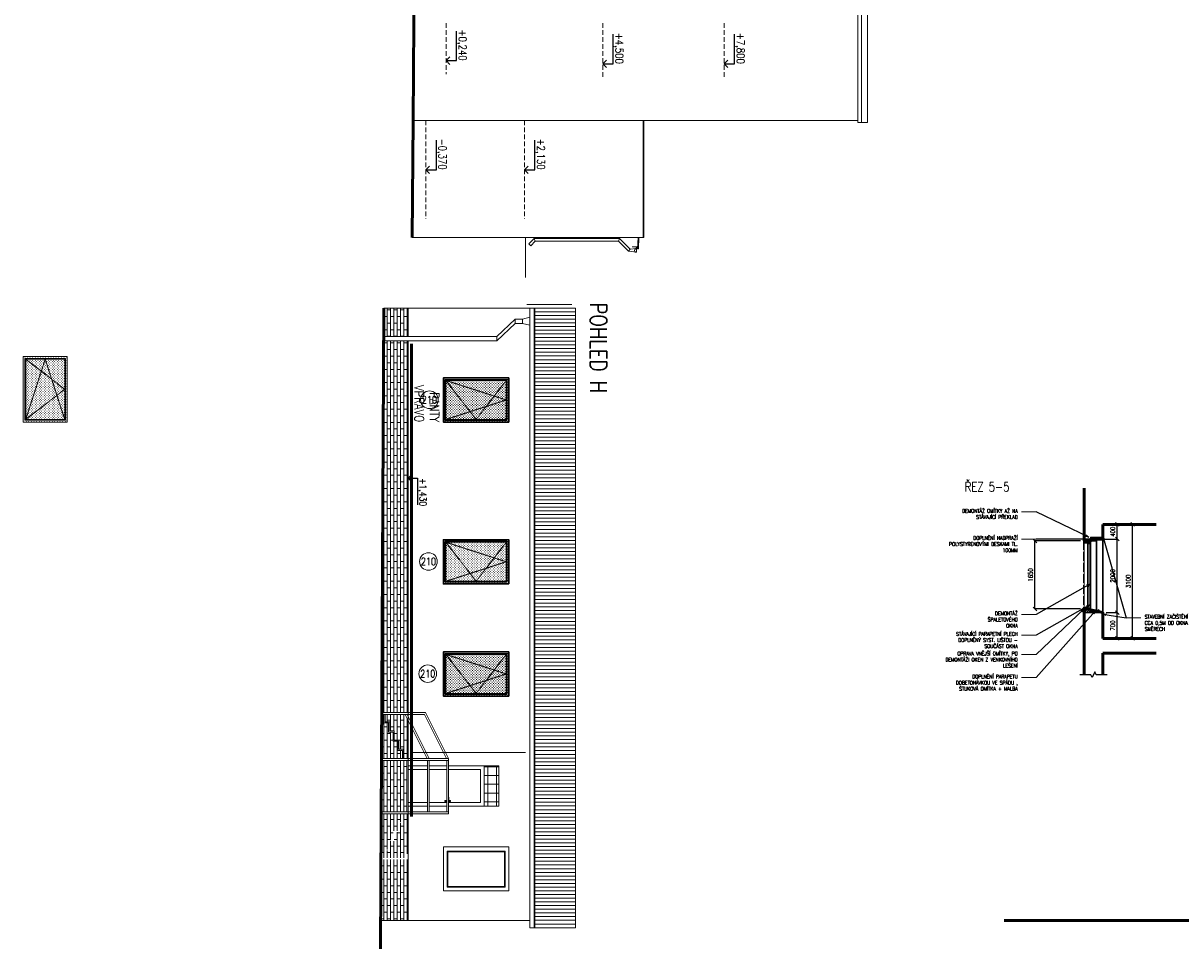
# Model space of a CAD drawing. Header units: millimetres. Extents: x -238874 to 551972, y -298952 to 658415.
# Tile 54 of 256: x -18308 to 13175, y 14575 to 39746. Entities that reach past the tile are written whole.
import ezdxf
from ezdxf.enums import TextEntityAlignment as Align

# ---------------------------------------------------------------- set-up
doc = ezdxf.new("R2010")
doc.units = ezdxf.units.MM
doc.header["$LTSCALE"] = 20
for name, pattern in [('ACAD_ISO02W100', [15, 12, -3]), ('DASHED', [0.75, 0.5, -0.25]), ('HIDDEN', [9.525, 6.35, -3.175])]:
    doc.linetypes.add(name, pattern=pattern)
doc.layers.add('00_HEDVIKA_DEMOLICE', color=2, linetype='Continuous', lineweight=30, transparency=0.3)
for name, color, linetype, lineweight in [('00_HEDVIKA_OBRYS', 1, 'Continuous', 50), ('CKBUBLINY', 1, 'Continuous', 18), ('CKBUBLINY_POPIS', 3, 'Continuous', 25), ('CKIZOLACE', 4, 'Continuous', 18), ('CKKOTY', 3, 'Continuous', 18), ('CKOKNA', 30, 'Continuous', 18), ('CKSTENY_REZ', 6, 'Continuous', 50), ('CKSTENY_SRAF', 8, 'Continuous', 18), ('CKSYMBOLY', 21, 'Continuous', 25), ('CKTEXTY_MALE', 140, 'Continuous', 18), ('NOSNÉ', 8, 'Continuous', 50), ('PRUCHODY', 7, 'Continuous', 18)]:
    doc.layers.add(name, color=color, linetype=linetype, lineweight=lineweight)
doc.layers.add('CKNETISK', color=116, linetype='Continuous', lineweight=18, plot=False)
doc.layers.add('CZ', color=255, linetype='Continuous')
doc.styles.get("Standard").update_dxf_attribs({"font": 'simplex.shx', "width": 0.8})
doc.linetypes.add('IZOLACE_POLYSTYREN_PENOVY', pattern='A,0.001,[228,CADKON.SHX,S=0.1,R=0,X=0,Y=0],-2', length=2.001)
doc.dimstyles.new('CADKON', dxfattribs={"dimscale": 100, "dimtxt": 2, "dimasz": 1.5, "dimexe": 0, "dimexo": 2, "dimgap": 0.6, "dimtad": 1, "dimrnd": 1, "dimtxsty": 'Standard', "dimblk1": 'OBLIQUE', "dimblk2": 'OBLIQUE', "dimsah": 1, "dimcen": 2.5, "dimadec": 1, "dimazin": 2, "dimtfac": 1, "dimtix": 1, "dimtmove": 2, "dimatfit": 3, "dimldrblk": 'OPEN30', "dimfxl": 5, "dimtfill": 1, "dimtolj": 1, "dimarcsym": 0})

# ---------------------------------------------------------------- blocks, each defined once
blk = doc.blocks.new('_OBLIQUE')
at = {"color": 0, "linetype": 'ByBlock'}
blk.add_line((-0.5, -0.5), (0.5, 0.5), dxfattribs=at)
blk = doc.blocks.new('*D3496')
at = {"layer": 'CKKOTY', "color": 0, "lineweight": -2, "transparency": 16777216}
for p, q in [((11149, 23718), (11444, 23718)), ((11444, 23017), (11444, 23718)), ((11149, 23017), (11444, 23017))]:
    blk.add_line(p, q, dxfattribs=at)
at = {"layer": 'DEFPOINTS', "color": 0, "transparency": 16777216}
for p in [(11049, 23718), (11444, 23718), (11049, 23017)]:
    blk.add_point(p, dxfattribs=at)
at = {"layer": 'CKKOTY', "color": 0, "lineweight": -2, "transparency": 16777216, "xscale": 100, "yscale": 100, "zscale": 100}
for p, rotation in [((11444, 23718), 90), ((11444, 23017), 270)]:
    blk.add_blockref('_OBLIQUE', p, dxfattribs=dict(at, rotation=rotation))
at = {"layer": 'CKKOTY', "color": 0, "transparency": 16777216, "insert": (11324, 23367), "char_height": 120, "attachment_point": 5, "rotation": 90, "bg_fill": 3, "box_fill_scale": 1.1, "bg_fill_color": 256, "bg_fill_true_color": 13158600, "bg_fill_transparency": 0}
blk.add_mtext('\\A1;700', dxfattribs=at)
blk = doc.blocks.new('_Open30')
at = {"color": 0, "lineweight": -2}
for p, q in [((-1, 0.27), (0, 0)), ((0, 0), (-1, -0.27)), ((0, 0), (-1, 0))]:
    blk.add_line(p, q, dxfattribs=at)
blk = doc.blocks.new('*D3497')
at = {"layer": 'CKKOTY', "color": 0, "lineweight": -2, "transparency": 16777216}
for p, q in [((11149, 26117), (11444, 26117)), ((11444, 25717), (11444, 26117)), ((11205, 25717), (11444, 25717))]:
    blk.add_line(p, q, dxfattribs=at)
at = {"layer": 'DEFPOINTS', "color": 0, "transparency": 16777216}
blk.add_point((11049, 26117), dxfattribs=at)
at = {"layer": 'CKKOTY', "color": 0, "lineweight": -2, "transparency": 16777216, "xscale": 100, "yscale": 100, "zscale": 100}
for p, rotation in [((11444, 26117), 90), ((11444, 25717), 270)]:
    blk.add_blockref('_OBLIQUE', p, dxfattribs=dict(at, rotation=rotation))
at = {"layer": 'CKKOTY', "color": 0, "transparency": 16777216, "insert": (11324, 25917), "char_height": 120, "attachment_point": 5, "rotation": 90, "bg_fill": 3, "box_fill_scale": 1.1, "bg_fill_color": 256, "bg_fill_true_color": 13158600, "bg_fill_transparency": 0}
blk.add_mtext('\\A1;400', dxfattribs=at)
at = {"layer": 'DEFPOINTS', "color": 0, "transparency": 16777216}
for p in [(11444, 26117), (11105, 25717)]:
    blk.add_point(p, dxfattribs=at)
blk = doc.blocks.new('*D3498')
at = {"layer": 'CKKOTY', "color": 0, "lineweight": -2, "transparency": 16777216}
for p, q in [((10816, 25717), (11444, 25717)), ((11444, 23718), (11444, 25717)), ((11253, 23718), (11444, 23718))]:
    blk.add_line(p, q, dxfattribs=at)
at = {"layer": 'DEFPOINTS', "color": 0, "transparency": 16777216}
for p in [(10716, 25717), (11444, 25717), (11153, 23718)]:
    blk.add_point(p, dxfattribs=at)
at = {"layer": 'CKKOTY', "color": 0, "lineweight": -2, "transparency": 16777216, "xscale": 100, "yscale": 100, "zscale": 100}
for p, rotation in [((11444, 25717), 90), ((11444, 23718), 270)]:
    blk.add_blockref('_OBLIQUE', p, dxfattribs=dict(at, rotation=rotation))
at = {"layer": 'CKKOTY', "color": 0, "transparency": 16777216, "insert": (11324, 24717), "char_height": 120, "attachment_point": 5, "rotation": 90, "bg_fill": 3, "box_fill_scale": 1.1, "bg_fill_color": 256, "bg_fill_true_color": 13158600, "bg_fill_transparency": 0}
blk.add_mtext('\\A1;2000', dxfattribs=at)
blk = doc.blocks.new('*D3495')
at = {"layer": 'CKKOTY', "color": 0, "lineweight": -2, "transparency": 16777216}
for p, q in [((10449, 25667), (9207, 25667)), ((9207, 23817), (9207, 25667)), ((10449, 23817), (9207, 23817))]:
    blk.add_line(p, q, dxfattribs=at)
at = {"layer": 'DEFPOINTS', "color": 0, "transparency": 16777216}
for p in [(9207, 25667), (10549, 25667), (10549, 23817)]:
    blk.add_point(p, dxfattribs=at)
at = {"layer": 'CKKOTY', "color": 0, "lineweight": -2, "transparency": 16777216, "xscale": 100, "yscale": 100, "zscale": 100}
for p, rotation in [((9207, 25667), 90), ((9207, 23817), 270)]:
    blk.add_blockref('_OBLIQUE', p, dxfattribs=dict(at, rotation=rotation))
at = {"layer": 'CKKOTY', "color": 0, "transparency": 16777216, "insert": (9087, 24742), "char_height": 120, "attachment_point": 5, "rotation": 90, "bg_fill": 3, "box_fill_scale": 1.1, "bg_fill_color": 256, "bg_fill_true_color": 13158600, "bg_fill_transparency": 0}
blk.add_mtext('\\A1;1650', dxfattribs=at)
blk = doc.blocks.new('*D3500')
at = {"layer": 'CKKOTY', "color": 0, "lineweight": -2, "transparency": 16777216}
for p, q in [((11812, 26117), (11864, 26117)), ((11864, 23017), (11864, 26117)), ((11812, 23017), (11864, 23017))]:
    blk.add_line(p, q, dxfattribs=at)
at = {"layer": 'DEFPOINTS', "color": 0, "transparency": 16777216}
for p in [(11864, 26117), (11912, 26117), (11912, 23017)]:
    blk.add_point(p, dxfattribs=at)
at = {"layer": 'CKKOTY', "color": 0, "lineweight": -2, "transparency": 16777216, "xscale": 100, "yscale": 100, "zscale": 100}
for p, rotation in [((11864, 26117), 90), ((11864, 23017), 270)]:
    blk.add_blockref('_OBLIQUE', p, dxfattribs=dict(at, rotation=rotation))
at = {"layer": 'CKKOTY', "color": 0, "transparency": 16777216, "insert": (11744, 24567), "char_height": 120, "attachment_point": 5, "rotation": 90, "bg_fill": 3, "box_fill_scale": 1.1, "bg_fill_color": 256, "bg_fill_true_color": 13158600, "bg_fill_transparency": 0}
blk.add_mtext('\\A1;3100', dxfattribs=at)
blk = doc.blocks.new('*U3371')
at = {"color": 0, "lineweight": -2}
for p, q in [((-1200, 0), (-1200, 1780)), ((-1200, 1780), (0, 1780)), ((-1150, 1730), (-50, 1730)), ((-1150, 930), (-1150, 1730)), ((-1130, 1710), (-70, 1710)), ((-1130, 950), (-1130, 1710)), ((-70, 1710), (-70, 950)), ((-50, 1730), (-50, 930)), ((0, 1780), (0, 0)), ((-1130, 830), (-1130, 950)), ((-70, 950), (-70, 830)), ((-1150, 850), (-1150, 930)), ((-1150, 50), (-1150, 850)), ((-1130, 70), (-1130, 830)), ((-70, 830), (-70, 70)), ((-50, 930), (-50, 850)), ((-50, 850), (-50, 50)), ((0, 0), (-1200, 0)), ((-50, 50), (-1150, 50)), ((-70, 70), (-1130, 70))]:
    blk.add_line(p, q, dxfattribs=at)
at = {"color": 0, "linetype": 'DASHED', "lineweight": -2}
for p, q in [((-600, 1710), (-1130, 70)), ((-70, 1710), (-1130, 890)), ((-70, 70), (-600, 1710)), ((-1130, 890), (-70, 70))]:
    blk.add_line(p, q, dxfattribs=at)
blk = doc.blocks.new('Parapet')
at = {"color": 0, "linetype": 'ByBlock', "lineweight": -2}
blk.add_lwpolyline([(0, 20), (0, 0), (-100, -5), (-121, -26, 1), (-117, -31), (-108, -22)], format="xyb", dxfattribs=at)
at = {"color": 0, "linetype": 'ByBlock', "lineweight": -2, "flags": 13}
for tag, p in [('ROZVINUTÁ_ŠÍŘKA', (123, 35)), ('PLOCHA', (123, 15))]:
    blk.add_attdef(tag, p, '', height=10, dxfattribs=at)
blk = doc.blocks.new('*U3302')
at = {"color": 0, "linetype": 'ByBlock', "lineweight": -2}
for p, q in [((-225, 0), (-80, 0)), ((225, 0), (103, 30)), ((225, 0), (103, -30)), ((-80, 0), (27, 0)), ((27, 0), (225, 0))]:
    blk.add_line(p, q, dxfattribs=at)
at = {"color": 0, "linetype": 'Continuous', "lineweight": -2, "flags": 8}
blk.add_attdef('SPÁD', text='', height=100, dxfattribs=at).set_placement((0, 40), align=Align.CENTER)
blk = doc.blocks.new('CK_BUBBLE_1_0_0')
at = {"color": 0, "linetype": 'ByBlock', "lineweight": -2}
blk.add_circle((0, 0), 1, dxfattribs=at)

msp = doc.modelspace()

# ---------------------------------------------------------------- hatches: boundary and pattern name
at = {"layer": 'CKSTENY_SRAF', "lineweight": 18}
h = msp.add_hatch(dxfattribs=at)
h.set_pattern_fill('OMITKA', color=256, scale=50, angle=360)
h.set_pattern_definition([(45, (-98906.193, -391176.38), (-35.355339, 35.355339), [0, -50])])
h.paths.add_polyline_path([(-18278.231, 30650.047), (-17108.231, 30650.047), (-17108.231, 28900.047), (-18278.231, 28900.047)])
at = {"layer": 'CKSTENY_SRAF'}
h = msp.add_hatch(dxfattribs=at)
h.set_pattern_fill('OMITKA', color=256, scale=50, angle=270)
h.set_pattern_definition([(315, (-426956.717, 110698.01), (35.355339, 35.355339), [0, -50])])
h.paths.add_polyline_path([(-5130.288, 30070.047), (-5130.288, 28900.047), (-6880.288, 28900.047), (-6880.288, 30070.047)])
h = msp.add_hatch(dxfattribs=at)
h.set_pattern_fill('OMITKA', color=256, scale=50, angle=270)
h.set_pattern_definition([(315, (-426956.717, 106298.01), (35.355339, 35.355339), [0, -50])])
h.paths.add_polyline_path([(-5130.288, 25670.047), (-5130.288, 24500.047), (-6880.288, 24500.047), (-6880.288, 25670.047)])
h = msp.add_hatch(dxfattribs=at)
h.set_pattern_fill('BETON-PROSTY', color=256, scale=20)
h.set_pattern_definition([(45, (-43945.07, -355361.4), (-56.568542, 56.568542), []), (45, (-43888.5, -355361.4), (-28.284271, 84.852814), [40, -20, 0, -20])])
h.paths.add_polyline_path([(10882.747, 23757.913), (10866.681, 23758.466), (10716.078, 23767.228), (10716.08, 23817.228), (10716.079, 23817.228), (10716.079, 23789.727), (10866.681, 23758.466), (10796.078, 23767.228), (10716.078, 23767.228), (10716.079, 23817.228), (10716.08, 23817.228), (10716.078, 23767.228), (10716.079, 23789.727), (10716.079, 23817.228), (10549.413, 23817.228), (10549.413, 23717.228), (10882.747, 23717.228)])
h.paths.add_polyline_path([(11049.423, 23717.5), (10882.747, 23754.864), (10882.747, 23717.228), (10949.413, 23717.228), (11049.413, 23717.228)])
h = msp.add_hatch(dxfattribs=at)
h.set_pattern_fill('OMITKA', color=256, scale=50, angle=270)
h.set_pattern_definition([(315, (-426956.717, 103248.01), (35.355339, 35.355339), [0, -50])])
h.paths.add_polyline_path([(-5130.288, 22620.047), (-5130.288, 21450.047), (-6880.288, 21450.047), (-6880.288, 22620.047)])
at = {"layer": 'PRUCHODY'}
h = msp.add_hatch(dxfattribs=at)
h.set_pattern_fill('ZDR', color=256, scale=1200, angle=90, style=0)
h.set_pattern_definition([(90, (97163.88, -11969.26), (-90, 3e-14), []), (180, (97163.88, -11969.26), (-90, -180), [90, -90])])
h.paths.add_polyline_path([(-7840.288, 32000.047), (-8490.288, 32000.047), (-8494.913, 31230.047), (-7840.288, 31230.047)])
h.paths.add_polyline_path([(-7840.288, 31110.047), (-8495.633, 31110.047), (-8556.354, 21000.047), (-7840.288, 21000.047)])
h.paths.add_polyline_path([(-7840.288, 20787.547), (-7921.538, 20950.047), (-8465.288, 20950.047), (-8465.288, 20750.047), (-8340.288, 20750.047), (-8340.288, 20500.047), (-8215.288, 20500.047), (-8215.288, 20250.047), (-8090.288, 20250.047), (-8090.288, 20000.047), (-7965.288, 20000.047), (-7965.288, 19750.047), (-7840.288, 19750.047)])
h.paths.add_polyline_path([(-8120.288, 20220.047), (-8245.288, 20220.047), (-8245.288, 20470.047), (-8370.288, 20470.047), (-8370.288, 20720.047), (-8495.288, 20720.047), (-8495.288, 20950.047), (-8556.654, 20950.047), (-8563.861, 19750.047), (-7995.288, 19750.047), (-7995.288, 19970.047), (-8120.288, 19970.047)])
h.paths.add_polyline_path([(-7870.288, 19700.047), (-8564.162, 19700.047), (-8572.57, 18300.047), (-7870.288, 18300.047)])
h.paths.add_polyline_path([(-8120.288, 18030.047), (-7995.288, 18030.047), (-7995.288, 18250.047), (-8572.871, 18250.047), (-8580.078, 17050.047), (-8495.288, 17050.047), (-8495.288, 17280.047), (-8370.288, 17280.047), (-8370.288, 17530.047), (-8245.288, 17530.047), (-8245.288, 17780.047), (-8120.288, 17780.047)])
h.paths.add_polyline_path([(-7840.288, 18250.047), (-7965.288, 18250.047), (-7965.288, 18000.047), (-8090.288, 18000.047), (-8090.288, 17750.047), (-8215.288, 17750.047), (-8215.288, 17500.047), (-8340.288, 17500.047), (-8340.288, 17250.047), (-8465.288, 17250.047), (-8465.288, 17050.047), (-7921.538, 17050.047), (-7840.288, 17212.547)])
h.paths.add_polyline_path([(-7840.288, 17000.047), (-8580.378, 17000.047), (-8590.288, 15350.047), (-7840.288, 15350.047)])
h = msp.add_hatch(dxfattribs=at)
h.set_pattern_fill('NET', color=256, scale=75, angle=270)
h.set_pattern_definition([(270, (-26152.5, 3e-09), (238.125, -4e-14), []), (0, (-26152.5, 3e-09), (6e-14, 238.125), [])])
h.paths.add_polyline_path([(-5370.288, 19550.047), (-5770.288, 19550.047), (-5770.288, 18450.047), (-5370.288, 18450.047)])

# ---------------------------------------------------------------- linework, layer by layer
at = {"layer": '00_HEDVIKA_DEMOLICE'}
for points in [[(-5100.288, 28900.047), (-5100.288, 30100.047), (-6880.288, 30100.047), (-6880.288, 28900.047)], [(-5150.288, 28950.047), (-5150.288, 30050.047), (-6830.288, 30050.047), (-6830.288, 28950.047)], [(-5100.288, 24500.047), (-5100.288, 25700.047), (-6880.288, 25700.047), (-6880.288, 24500.047)], [(-5150.288, 24550.047), (-5150.288, 25650.047), (-6830.288, 25650.047), (-6830.288, 24550.047)], [(-5100.288, 21450.047), (-5100.288, 22650.047), (-6880.288, 22650.047), (-6880.288, 21450.047)], [(-5150.288, 21500.047), (-5150.288, 22600.047), (-6830.288, 22600.047), (-6830.288, 21500.047)]]:
    msp.add_lwpolyline(points, close=True, dxfattribs=at)
at = {"layer": '00_HEDVIKA_OBRYS'}
msp.add_line((10716.08, 23817.228), (10549.413, 23817.228), dxfattribs=at)
msp.add_lwpolyline([(10549.413, 23817.228), (10549.413, 23660.597)], dxfattribs=at)
at = {"layer": 'CKIZOLACE', "linetype": 'IZOLACE_POLYSTYREN_PENOVY'}
msp.add_lwpolyline([(10719.413, 25741.929), (11049.413, 25741.929)], dxfattribs=at)
at = {"layer": 'CKNETISK', "lineweight": 53}
msp.add_line((40627.962, 15350.047), (8373.605, 15350.047), dxfattribs=at)
at = {"layer": 'CKSTENY_REZ'}
for p, q in [((10549.413, 25767.228), (10549.413, 25667.228)), ((11049.413, 25767.228), (11049.413, 25717.228))]:
    msp.add_line(p, q, dxfattribs=at)
at = {"layer": 'CKSYMBOLY'}
msp.add_lwpolyline([(11174.413, 22028.575), (10874.413, 22028.575), (10836.913, 22103.575), (10761.913, 21953.575), (10724.413, 22028.575), (10424.413, 22028.575)], dxfattribs=at)
at = {"layer": 'CKTEXTY_MALE'}
for p, q in [((9239.351, 26454.989), (8839.351, 26454.989)), ((9239.351, 25718.198), (8839.351, 25718.198)), ((9239.351, 23666.806), (8839.351, 23666.806)), ((11691.428, 23574.654), (12091.428, 23574.654)), ((9239.351, 23107.933), (8839.351, 23107.933)), ((9239.351, 22576.454), (8839.351, 22576.454)), ((9239.351, 21950.208), (8839.351, 21950.208))]:
    msp.add_line(p, q, dxfattribs=at)
at = {"layer": 'CZ', "color": 7}
for p, q in [((-6520.292, 38726.82), (-6520.292, 39531.745)), ((-2260.292, 38637.954), (-2260.292, 39442.879)), ((1039.708, 38637.954), (1039.708, 39442.879)), ((-6805.267, 38726.82), (-6703.094, 38827.327)), ((-6805.267, 38726.82), (-6520.292, 38726.82)), ((-6805.267, 38726.82), (-6703.094, 38626.314)), ((-2545.267, 38637.954), (-2443.094, 38738.461)), ((754.733, 38637.954), (856.906, 38738.461)), ((-2545.267, 38637.954), (-2260.292, 38637.954)), ((-2545.267, 38637.954), (-2443.094, 38537.447)), ((754.733, 38637.954), (1039.708, 38637.954)), ((754.733, 38637.954), (856.906, 38537.447)), ((-7070.292, 35761.083), (-7070.292, 36566.007)), ((-4390.292, 35761.083), (-4390.292, 36566.007)), ((-7355.267, 35761.083), (-7253.094, 35861.59)), ((-7355.267, 35761.083), (-7253.094, 35660.576)), ((-7355.267, 35761.083), (-7070.292, 35761.083)), ((-4675.267, 35761.083), (-4573.094, 35861.59)), ((-4675.267, 35761.083), (-4390.292, 35761.083)), ((-4675.267, 35761.083), (-4573.094, 35660.576))]:
    msp.add_line(p, q, dxfattribs=at)
at = {"layer": 'CZ'}
for p, q in [((-7840.288, 27372.709), (-7748.332, 27463.165)), ((-7840.288, 27372.709), (-7748.332, 27282.252)), ((-7840.288, 27372.709), (-7583.81, 27372.709)), ((-7583.81, 27372.709), (-7583.81, 26648.276))]:
    msp.add_line(p, q, dxfattribs=at)
at = {"layer": 'NOSNÉ'}
for p, q in [((-8496.123, 32000.047), (-8590.314, 14574.835)), ((-7746.507, 31023.349), (-7746.507, 18171.798)), ((10549.413, 27105.88), (10549.413, 25667.228)), ((11049.413, 26117.228), (12502.513, 26117.228)), ((11049.413, 25767.228), (11049.413, 26117.228)), ((10549.413, 22028.575), (10549.413, 23817.228)), ((11049.413, 23017.228), (11049.413, 23717.228)), ((11049.413, 23017.228), (12502.513, 23017.228)), ((11049.413, 22617.228), (12502.513, 22617.228)), ((11049.413, 22617.228), (11049.413, 22028.575))]:
    msp.add_line(p, q, dxfattribs=at)
msp.add_lwpolyline([(-7726.16, 33915.047), (-7703.77, 37097.118), (-7685.132, 39746.047), (-7637.659, 46897.013), (-7473.641, 70006.014), (-7410.267, 79630.047)], dxfattribs=at)
at = {"layer": 'PRUCHODY'}
for p, q in [((4387.35, 37047.118), (4387.35, 60170.047)), ((4488.956, 37047.118), (4488.956, 60170.047)), ((4656.127, 60170.047), (4656.127, 37047.118)), ((-7703.77, 37097.118), (-1745.267, 37097.118)), ((-1745.267, 37097.118), (4387.35, 37097.118)), ((-1445.267, 37097.118), (-1445.267, 33915.047)), ((-1425.267, 37097.118), (-1425.267, 33915.047)), ((4387.35, 37047.118), (4656.127, 37047.118)), ((-1564.354, 33915.047), (-7726.16, 33915.047)), ((-4645.267, 33915.047), (-4645.267, 32826.741)), ((-4554.667, 33741.379), (-4410.369, 33886.257)), ((-4554.667, 33741.379), (-4505.07, 33691.981)), ((-4505.07, 33691.981), (-4381.292, 33816.257)), ((-4410.369, 33886.257), (-4410.369, 33915.047)), ((-4381.292, 33816.257), (-4410.369, 33886.257)), ((-4410.369, 33886.257), (-2091.596, 33886.257)), ((-4381.292, 33816.257), (-2120.673, 33816.257)), ((-2091.596, 33886.257), (-2301.891, 33886.257)), ((-2120.673, 33816.257), (-2091.596, 33886.257)), ((-1848.622, 33543.113), (-2120.673, 33816.257)), ((-2091.596, 33886.257), (-2091.596, 33915.047)), ((-1802.999, 33596.501), (-2091.596, 33886.257)), ((-1585.368, 33915.047), (-1596.643, 33613.783)), ((-1564.354, 33915.047), (-1575.658, 33612.998)), ((-1564.354, 33915.047), (-1425.267, 33915.047)), ((-1848.622, 33543.113), (-1802.999, 33596.501)), ((-1626.637, 33517.237), (-1848.622, 33543.113)), ((-1626.637, 33617.059), (-1802.999, 33596.501)), ((-1743.396, 33665.047), (-1594.932, 33659.491)), ((-1644.008, 33615.034), (-1594.932, 33659.491)), ((-1626.637, 33617.059), (-1626.637, 33517.237)), ((-1596.643, 33613.783), (-1575.658, 33612.998)), ((-3289.992, 32000.047), (-8496.123, 32000.047)), ((-7840.288, 32000.047), (-7840.288, 31230.047)), ((-3389.992, 32100.047), (-4609.992, 32100.047)), ((-4529.992, 15150.047), (-4529.992, 32000.047)), ((-4409.992, 15150.047), (-4409.992, 32000.047)), ((-4389.992, 15150.047), (-4389.992, 32000.047)), ((-3289.992, 31999.75), (-4389.992, 31999.75)), ((-3289.992, 31899.452), (-4389.992, 31899.452)), ((-3289.992, 31799.154), (-4389.992, 31799.154)), ((-3289.992, 15150.047), (-3289.992, 32000.047)), ((-5429.992, 31230.047), (-4929.992, 31700.047)), ((-5429.992, 31110.047), (-4929.992, 31580.047)), ((-4929.992, 31580.047), (-4929.992, 31700.047)), ((-4729.992, 31700.047), (-4929.992, 31700.047)), ((-4729.992, 31580.047), (-4929.992, 31580.047)), ((-4729.992, 31700.047), (-4529.992, 31750.047)), ((-4729.992, 31580.047), (-4729.992, 31700.047)), ((-4729.992, 31580.047), (-4529.992, 31530.047)), ((-3289.992, 31698.857), (-4389.992, 31698.857)), ((-3289.992, 31598.559), (-4389.992, 31598.559)), ((-3289.992, 31498.262), (-4389.992, 31498.262)), ((-5429.992, 31230.047), (-8496.123, 31230.047)), ((-5429.992, 31230.047), (-5429.992, 31110.047)), ((-3289.992, 31397.964), (-4389.992, 31397.964)), ((-3289.992, 31297.666), (-4389.992, 31297.666)), ((-3289.992, 31197.369), (-4389.992, 31197.369)), ((-5429.992, 31110.047), (-8496.123, 31110.047)), ((-7840.288, 31110.047), (-7840.288, 15350.047)), ((-3289.992, 31097.071), (-4389.992, 31097.071)), ((-3289.992, 30996.773), (-4389.992, 30996.773)), ((-3289.992, 30896.476), (-4389.992, 30896.476)), ((-3289.992, 30796.178), (-4389.992, 30796.178)), ((-3289.992, 30695.881), (-4389.992, 30695.881)), ((-3289.992, 30595.583), (-4389.992, 30595.583)), ((-3289.992, 30495.285), (-4389.992, 30495.285)), ((-3289.992, 30394.988), (-4389.992, 30394.988)), ((-3289.992, 30294.69), (-4389.992, 30294.69)), ((-3289.992, 30194.393), (-4389.992, 30194.393)), ((-3289.992, 30094.095), (-4389.992, 30094.095)), ((-3289.992, 29993.797), (-4389.992, 29993.797)), ((-3289.992, 29893.5), (-4389.992, 29893.5)), ((-3289.992, 29793.202), (-4389.992, 29793.202)), ((-3289.992, 29692.904), (-4389.992, 29692.904)), ((-3289.992, 29592.607), (-4389.992, 29592.607)), ((-3289.992, 29492.309), (-4389.992, 29492.309)), ((-3289.992, 29392.012), (-4389.992, 29392.012)), ((-3289.992, 29291.714), (-4389.992, 29291.714)), ((-3289.992, 29191.416), (-4389.992, 29191.416)), ((-3289.992, 29091.119), (-4389.992, 29091.119)), ((-3289.992, 28990.821), (-4389.992, 28990.821)), ((-3289.992, 28890.523), (-4389.992, 28890.523)), ((-3289.992, 28790.226), (-4389.992, 28790.226)), ((-3289.992, 28689.928), (-4389.992, 28689.928)), ((-3289.992, 28589.631), (-4389.992, 28589.631)), ((-3289.992, 28489.333), (-4389.992, 28489.333)), ((-3289.992, 28389.035), (-4389.992, 28389.035)), ((-3289.992, 28288.738), (-4389.992, 28288.738)), ((-3289.992, 28188.44), (-4389.992, 28188.44)), ((-3289.992, 28088.143), (-4389.992, 28088.143)), ((-3289.992, 27987.845), (-4389.992, 27987.845)), ((-3289.992, 27887.547), (-4389.992, 27887.547)), ((-3289.992, 27787.25), (-4389.992, 27787.25)), ((-3289.992, 27686.952), (-4389.992, 27686.952)), ((-3289.992, 27586.654), (-4389.992, 27586.654)), ((-3289.992, 27486.357), (-4389.992, 27486.357)), ((-3289.992, 27386.059), (-4389.992, 27386.059)), ((-3289.992, 27285.762), (-4389.992, 27285.762)), ((-3289.992, 27185.464), (-4389.992, 27185.464)), ((-3289.992, 27085.166), (-4389.992, 27085.166)), ((-3289.992, 26984.869), (-4389.992, 26984.869)), ((-3289.992, 26884.571), (-4389.992, 26884.571)), ((-3289.992, 26784.273), (-4389.992, 26784.273)), ((-3289.992, 26683.976), (-4389.992, 26683.976)), ((-3289.992, 26583.678), (-4389.992, 26583.678)), ((-3289.992, 26483.381), (-4389.992, 26483.381)), ((-3289.992, 26383.083), (-4389.992, 26383.083)), ((-3289.992, 26282.785), (-4389.992, 26282.785)), ((-3289.992, 26182.488), (-4389.992, 26182.488)), ((-3289.992, 26082.19), (-4389.992, 26082.19)), ((-3289.992, 25981.893), (-4389.992, 25981.893)), ((-3289.992, 25881.595), (-4389.992, 25881.595)), ((-3289.992, 25781.297), (-4389.992, 25781.297)), ((-3289.992, 25681), (-4389.992, 25681)), ((-3289.992, 25580.702), (-4389.992, 25580.702)), ((-3289.992, 25480.404), (-4389.992, 25480.404)), ((-3289.992, 25380.107), (-4389.992, 25380.107)), ((-3289.992, 25279.809), (-4389.992, 25279.809)), ((-3289.992, 25179.512), (-4389.992, 25179.512)), ((-3289.992, 25079.214), (-4389.992, 25079.214)), ((-3289.992, 24978.916), (-4389.992, 24978.916)), ((-3289.992, 24878.619), (-4389.992, 24878.619)), ((-3289.992, 24778.321), (-4389.992, 24778.321)), ((-3289.992, 24678.023), (-4389.992, 24678.023)), ((-3289.992, 24577.726), (-4389.992, 24577.726)), ((-3289.992, 24477.428), (-4389.992, 24477.428)), ((-3289.992, 24377.131), (-4389.992, 24377.131)), ((-3289.992, 24276.833), (-4389.992, 24276.833)), ((-3289.992, 24176.535), (-4389.992, 24176.535)), ((-3289.992, 24076.238), (-4389.992, 24076.238)), ((-3289.992, 23975.94), (-4389.992, 23975.94)), ((-3289.992, 23875.643), (-4389.992, 23875.643)), ((-3289.992, 23775.345), (-4389.992, 23775.345)), ((-3289.992, 23675.047), (-4389.992, 23675.047)), ((-3289.992, 23574.75), (-4389.992, 23574.75)), ((-3289.992, 23474.452), (-4389.992, 23474.452)), ((-3289.992, 23374.154), (-4389.992, 23374.154)), ((-3289.992, 23273.857), (-4389.992, 23273.857)), ((-3289.992, 23173.559), (-4389.992, 23173.559)), ((-3289.992, 23073.262), (-4389.992, 23073.262)), ((-3289.992, 22972.964), (-4389.992, 22972.964)), ((-3289.992, 22872.666), (-4389.992, 22872.666)), ((-3289.992, 22772.369), (-4389.992, 22772.369)), ((-3289.992, 22672.071), (-4389.992, 22672.071)), ((-3289.992, 22571.773), (-4389.992, 22571.773)), ((-3289.992, 22471.476), (-4389.992, 22471.476)), ((-3289.992, 22371.178), (-4389.992, 22371.178)), ((-3289.992, 22270.881), (-4389.992, 22270.881)), ((-3289.992, 22170.583), (-4389.992, 22170.583)), ((-3289.992, 22070.285), (-4389.992, 22070.285)), ((-3289.992, 21969.988), (-4389.992, 21969.988)), ((-3289.992, 21869.69), (-4389.992, 21869.69)), ((-3289.992, 21769.393), (-4389.992, 21769.393)), ((-3289.992, 21669.095), (-4389.992, 21669.095)), ((-3289.992, 21568.797), (-4389.992, 21568.797)), ((-3289.992, 21468.5), (-4389.992, 21468.5)), ((-3289.992, 21368.202), (-4389.992, 21368.202)), ((-3289.992, 21267.904), (-4389.992, 21267.904)), ((-3289.992, 21167.607), (-4389.992, 21167.607)), ((-8556.354, 21000.047), (-7365.636, 21000.047)), ((-8465.288, 21000.047), (-8556.354, 21000.047)), ((-8556.354, 20950.047), (-7396.538, 20950.047)), ((-8495.288, 20950.047), (-8495.288, 20720.047)), ((-8465.288, 20950.047), (-8465.288, 20750.047)), ((-7921.538, 20950.047), (-7321.538, 19750.047)), ((-7865.636, 20950.047), (-7265.636, 19750.047)), ((-7396.538, 20950.047), (-6796.538, 19750.047)), ((-7365.636, 21000.047), (-6740.636, 19750.047)), ((-3289.992, 21067.309), (-4389.992, 21067.309)), ((-3289.992, 20967.012), (-4389.992, 20967.012)), ((-3289.992, 20866.714), (-4389.992, 20866.714)), ((-8370.288, 20720.047), (-8495.288, 20720.047)), ((-8340.288, 20750.047), (-8465.288, 20750.047)), ((-8370.288, 20720.047), (-8370.288, 20470.047)), ((-8245.288, 20470.047), (-8370.288, 20470.047)), ((-8340.288, 20750.047), (-8340.288, 20500.047)), ((-8215.288, 20500.047), (-8340.288, 20500.047)), ((-8245.288, 20470.047), (-8245.288, 20220.047)), ((-8215.288, 20500.047), (-8215.288, 20250.047)), ((-3289.992, 20766.416), (-4389.992, 20766.416)), ((-3289.992, 20666.119), (-4389.992, 20666.119)), ((-3289.992, 20565.821), (-4389.992, 20565.821)), ((-3289.992, 20465.523), (-4389.992, 20465.523)), ((-8120.288, 20220.047), (-8245.288, 20220.047)), ((-8090.288, 20250.047), (-8215.288, 20250.047)), ((-8120.288, 20220.047), (-8120.288, 19970.047)), ((-8090.288, 20250.047), (-8090.288, 20000.047)), ((-3289.992, 20365.226), (-4389.992, 20365.226)), ((-3289.992, 20264.928), (-4389.992, 20264.928)), ((-3289.992, 20164.631), (-4389.992, 20164.631)), ((-7995.288, 19970.047), (-8120.288, 19970.047)), ((-7965.288, 20000.047), (-8090.288, 20000.047)), ((-7995.288, 19970.047), (-7995.288, 19750.047)), ((-7965.288, 20000.047), (-7965.288, 19750.047)), ((-7746.507, 19914.129), (-4645.267, 19914.129)), ((-3289.992, 20064.333), (-4389.992, 20064.333)), ((-3289.992, 19964.035), (-4389.992, 19964.035)), ((-3289.992, 19863.738), (-4389.992, 19863.738)), ((-8564.162, 19700.047), (-6740.288, 19700.047)), ((-8563.861, 19750.047), (-6740.288, 19750.047)), ((-7840.288, 19750.047), (-7965.288, 19750.047)), ((-7870.288, 19700.047), (-7870.288, 18300.047)), ((-7840.288, 19750.047), (-7840.288, 18250.047)), ((-7840.288, 19550.047), (-7315.288, 19550.047)), ((-7315.288, 19700.047), (-7315.288, 19000.047)), ((-7265.288, 19700.047), (-7265.288, 19000.047)), ((-7265.288, 19550.047), (-6790.288, 19550.047)), ((-6790.288, 19700.047), (-6790.288, 19000.047)), ((-6740.288, 19700.047), (-6740.288, 19750.047)), ((-6740.288, 19700.047), (-6740.288, 19000.047)), ((-6740.288, 19550.047), (-5770.288, 19550.047)), ((-5770.288, 18450.047), (-5770.288, 19550.047)), ((-5370.288, 18450.047), (-5370.288, 19550.047)), ((-3289.992, 19763.44), (-4389.992, 19763.44)), ((-3289.992, 19663.143), (-4389.992, 19663.143)), ((-3289.992, 19562.845), (-4389.992, 19562.845)), ((-3289.992, 19462.547), (-4389.992, 19462.547)), ((-3289.992, 19362.25), (-4389.992, 19362.25)), ((-3289.992, 19261.952), (-4389.992, 19261.952)), ((-7315.288, 18300.047), (-7315.288, 19000.047)), ((-7265.288, 18300.047), (-7265.288, 19000.047)), ((-6790.288, 18300.047), (-6790.288, 19000.047)), ((-6740.288, 18300.047), (-6740.288, 19000.047)), ((-3289.992, 19161.654), (-4389.992, 19161.654)), ((-3289.992, 19061.357), (-4389.992, 19061.357)), ((-3289.992, 18961.059), (-4389.992, 18961.059)), ((-3289.992, 18860.762), (-4389.992, 18860.762)), ((-3289.992, 18760.464), (-4389.992, 18760.464)), ((-3289.992, 18660.166), (-4389.992, 18660.166)), ((-8572.57, 18300.047), (-6740.288, 18300.047)), ((-7315.288, 18450.047), (-7840.288, 18450.047)), ((-6790.288, 18450.047), (-7265.288, 18450.047)), ((-5770.288, 18450.047), (-6740.288, 18450.047)), ((-6740.288, 18250.047), (-6740.288, 18300.047)), ((-3289.992, 18559.869), (-4389.992, 18559.869)), ((-3289.992, 18459.571), (-4389.992, 18459.571)), ((-3289.992, 18359.273), (-4389.992, 18359.273)), ((-8572.871, 18250.047), (-6740.288, 18250.047)), ((-3289.992, 18258.976), (-4389.992, 18258.976)), ((-3289.992, 18158.678), (-4389.992, 18158.678)), ((-3289.992, 18058.381), (-4389.992, 18058.381)), ((-3289.992, 17958.083), (-4389.992, 17958.083)), ((-3289.992, 17857.785), (-4389.992, 17857.785)), ((-3289.992, 17757.488), (-4389.992, 17757.488)), ((-3289.992, 17657.19), (-4389.992, 17657.19)), ((-3289.992, 17556.893), (-4389.992, 17556.893)), ((-3289.992, 17456.595), (-4389.992, 17456.595)), ((-3289.992, 17356.297), (-4389.992, 17356.297)), ((-3289.992, 17256), (-4389.992, 17256)), ((-3289.992, 17155.702), (-4389.992, 17155.702)), ((-3289.992, 17055.404), (-4389.992, 17055.404)), ((-3289.992, 16955.107), (-4389.992, 16955.107)), ((-3289.992, 16854.809), (-4389.992, 16854.809)), ((-3289.992, 16754.512), (-4389.992, 16754.512)), ((-3289.992, 16654.214), (-4389.992, 16654.214)), ((-3289.992, 16553.916), (-4389.992, 16553.916)), ((-3289.992, 16453.619), (-4389.992, 16453.619)), ((-3289.992, 16353.321), (-4389.992, 16353.321)), ((-3289.992, 16253.023), (-4389.992, 16253.023)), ((-3289.992, 16152.726), (-4389.992, 16152.726)), ((-3289.992, 16052.428), (-4389.992, 16052.428)), ((-3289.992, 15952.131), (-4389.992, 15952.131)), ((-3289.992, 15851.833), (-4389.992, 15851.833)), ((-3289.992, 15751.535), (-4389.992, 15751.535)), ((-3289.992, 15651.238), (-4389.992, 15651.238)), ((-3289.992, 15550.94), (-4389.992, 15550.94)), ((-3289.992, 15450.643), (-4389.992, 15450.643)), ((-4529.992, 15350.047), (-8586.123, 15350.047)), ((-3289.992, 15150.047), (-4529.992, 15150.047)), ((-3289.992, 15350.345), (-4389.992, 15350.345)), ((-3289.992, 15250.047), (-4389.992, 15250.047))]:
    msp.add_line(p, q, dxfattribs=at)
at = {"layer": 'PRUCHODY', "linetype": 'HIDDEN'}
for p, q in [((-6805.267, 39746.016), (-6805.267, 38361.171)), ((-2545.267, 39746.016), (-2545.267, 38283.945)), ((754.733, 39746.016), (754.733, 38283.945)), ((-7355.267, 37097.118), (-7355.267, 34425.047)), ((-4675.267, 37097.118), (-4675.267, 34425.047))]:
    msp.add_line(p, q, dxfattribs=at)
at = {"layer": 'PRUCHODY', "linetype": 'ACAD_ISO02W100'}
msp.add_line((10529.413, 25667.228), (10529.413, 23817.228), dxfattribs=at)
at = {"layer": 'PRUCHODY'}
for points in [[(-5770.288, 19550.047), (-5370.288, 19550.047), (-5370.288, 18450.047), (-5770.288, 18450.047)], [(-5100.288, 16150.047), (-5100.288, 17350.047), (-6880.288, 17350.047), (-6880.288, 16150.047)], [(-5200.288, 16250.047), (-5200.288, 17230.047), (-6780.288, 17230.047), (-6780.288, 16250.047)], [(-5220.288, 16270.047), (-5220.288, 17210.047), (-6760.288, 17210.047), (-6760.288, 16270.047)]]:
    msp.add_lwpolyline(points, close=True, dxfattribs=at)
for points in [[(-7315.288, 18550.047), (-7840.288, 18550.047), (-7840.288, 19450.047), (-7315.288, 19450.047)], [(-7265.288, 19450.047), (-6790.288, 19450.047)], [(-6740.288, 19450.047), (-5870.288, 19450.047), (-5870.288, 18550.047), (-6740.288, 18550.047)], [(-6790.288, 18580.047), (-6840.288, 18580.047), (-6840.288, 18610.047), (-6790.288, 18610.047)], [(-6740.288, 18595.047), (-6730.288, 18595.047), (-6730.288, 18695.047), (-6740.288, 18695.047)], [(-6730.288, 18610.047), (-6690.288, 18610.047), (-6690.288, 18580.047), (-6740.288, 18580.047)], [(-6790.288, 18550.047), (-7265.288, 18550.047)]]:
    msp.add_lwpolyline(points, dxfattribs=at)
msp.add_arc((-1629.622, 33567.148), 50, 86.5763947, 273.4236053, dxfattribs=at)

# ---------------------------------------------------------------- block references
at = {"layer": 'CKBUBLINY'}
ref = msp.add_blockref('CK_BUBBLE_1_0_0', (-7259.074, 29505.456), dxfattribs=dict(at, xscale=240, yscale=240, zscale=240))
ref.add_attrib('NUM1', '210', dxfattribs={"layer": 'CKBUBLINY_POPIS', "height": 200, "width": 0.8, "flags": 8}).set_placement((-7259.074, 29505.456), align=Align.MIDDLE_CENTER)
ref = msp.add_blockref('CK_BUBBLE_1_0_0', (-7285.973, 25107.271), dxfattribs=dict(at, xscale=240, yscale=240, zscale=240))
ref.add_attrib('NUM1', '210', dxfattribs={"layer": 'CKBUBLINY_POPIS', "height": 200, "width": 0.8, "flags": 8}).set_placement((-7285.973, 25107.271), align=Align.MIDDLE_CENTER)
ref = msp.add_blockref('CK_BUBBLE_1_0_0', (-7304.626, 22057.385), dxfattribs=dict(at, xscale=240, yscale=240, zscale=240))
ref.add_attrib('NUM1', '210', dxfattribs={"layer": 'CKBUBLINY_POPIS', "height": 200, "width": 0.8, "flags": 8}).set_placement((-7304.626, 22057.385), align=Align.MIDDLE_CENTER)
at = {"layer": 'CKOKNA', "lineweight": 18, "xscale": -1, "rotation": 359.9999999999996}
msp.add_blockref('*U3371', (-18308.231, 28900.047), dxfattribs=at)
at = {"layer": 'CKOKNA', "xscale": -1, "rotation": 269.9999999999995}
for p in [(-6880.288, 30100.047), (-6880.288, 25700.047), (-6880.288, 22650.047)]:
    msp.add_blockref('*U3371', p, dxfattribs=at)

# ---------------------------------------------------------------- texts
at = {"layer": 'CKNETISK', "insert": (-6996.27, 28895.022), "char_height": 250, "attachment_point": 3, "rotation": 270}
msp.add_mtext_dynamic_manual_height_columns('PANTY \\PVPRAVO', width=1428.14112, gutter_width=1250, heights=[0], dxfattribs=at)
at = {"layer": 'CKTEXTY_MALE', "lineweight": 35, "insert": (-2884.567, 32152.463), "char_height": 450, "attachment_point": 7, "rotation": 270}
msp.add_mtext_dynamic_manual_height_columns('POHLED H', width=9267.13323, gutter_width=1250, heights=[0], dxfattribs=at)
at = {"layer": 'CKTEXTY_MALE', "insert": (7297.803, 27262.329), "char_height": 250, "attachment_point": 1}
msp.add_mtext_dynamic_manual_height_columns('ŘEZ 5-5', width=2354.78735, gutter_width=1250, heights=[0], dxfattribs=at)
at = {"layer": 'CKTEXTY_MALE', "char_height": 100}
for s, insert, width, attachment_point in [('DEMONTÁŽ OMÍTKY AŽ NA STÁVAJÍCÍ PŘEKLAD', (8739.351, 26533.56), 1783.67634, 3), ('DOPLNĚNÍ NADPRAŽÍ POLYSTYRENOVÝMI DESKAMI TL. 100MM', (8739.351, 25796.769), 1946.43086, 3), ('DEMONTÁŽ ŠPALETOVÉHO OKNA', (8739.351, 23745.378), 1048.48505, 3), ('STAVEBNÍ ZAČIŠTĚNÍ + VÝMALBA\\PCCA 0,5M OD OKNA VE VŠECH SMĚRECH', (12191.428, 23653.225), 2061.00981, 1), ('STÁVAJÍCÍ PARAPETNÍ PLECH\\PDOPLNĚNÝ SYST. LIŠTOU - SOUČÁST OKNA', (8739.351, 23186.505), 2105.01469, 3), ('OPRAVA VNĚJŠÍ OMÍTKY, PO DEMONTÁŽI OKEN Z VENKOVNÍHO LEŠENÍ', (8739.351, 22655.026), 2143.0783, 3), ('DOPLNĚNÍ PARAPETU DOBETONÁVKOU VE SPÁDU , ŠTUKOVÁ OMÍTKA + MALBA', (8739.351, 22028.78), 2061.00981, 3)]:
    msp.add_mtext(s, dxfattribs=dict(at, insert=insert, width=width, attachment_point=attachment_point))
at = {"layer": 'CZ', "width": 0.8}
msp.add_text('+1,430', height=191.25, rotation=270, dxfattribs=at).set_placement((-7529.317, 27373.325))
at = {"layer": 'CZ', "color": 7, "char_height": 212.5, "width": 939.6, "attachment_point": 3, "rotation": 270}
for s, insert in [('+0,240', (-6247.244, 38726.135)), ('+4,500', (-1987.244, 38637.269)), ('+7,800', (1312.756, 38637.269)), ('-0,370', (-6797.244, 35760.398)), ('+2,130', (-4117.244, 35760.398))]:
    msp.add_mtext(s, dxfattribs=dict(at, insert=insert))

# ---------------------------------------------------------------- leaders
at = {"layer": 'CKTEXTY_MALE'}
for points in [[(10671.874, 25767.228), (9239.351, 26454.989)], [(10854.59, 25717.228), (9239.351, 25718.198)], [(10716.079, 24499.502), (9239.351, 23666.806)], [(10549.413, 23817.228), (9239.351, 22576.454)], [(10854.59, 23767.228), (9239.351, 21950.208)]]:
    msp.add_leader(points, dimstyle='CADKON', override={"dimscale": 1, "dimasz": 100, "dimtih": 0, "dimtoh": 0, "dimrnd": 0, "dimclrd": 0, "dimtix": 0, "dimtofl": 0, "dimldrblk": 'Open30'}, dxfattribs=at)

# ---------------------------------------------------------------- next in the draw order: dimensions: what is measured, and where the dimension line sits
at = {"layer": 'CKKOTY'}
for base, p1, p2, picture, middle in [((11443.546, 26117.228), (11105.126, 25717.228), (11049.413, 26117.228), '*D3497', (11323.546, 25917.228)), ((11443.546, 23717.502), (11049.413, 23017.228), (11049.413, 23717.502), '*D3496', (11323.546, 23367.365))]:
    dim = msp.add_linear_dim(base=base, p1=p1, p2=p2, angle=90, dimstyle='CADKON', override={"dimtxt": 1.2, "dimasz": 1, "dimexo": 1}, dxfattribs=at)
    dim.commit()
    dim.dimension.update_dxf_attribs({"geometry": picture, "text_midpoint": middle})
dim = msp.add_linear_dim(base=(9206.985, 25667.228), p1=(10549.413, 23817.228), p2=(10549.413, 25667.228), angle=90, text='1650\\X', dimstyle='CADKON', override={"dimtxt": 1.2, "dimasz": 1, "dimexo": 1}, dxfattribs=at)
dim.commit()
dim.dimension.update_dxf_attribs({"geometry": '*D3495', "text_midpoint": (9206.985, 24742.228)})

# ---------------------------------------------------------------- next in the draw order: linework, layer by layer
at = {"layer": 'CKOKNA'}
msp.add_line((10549.413, 23817.228), (10549.413, 25667.228), dxfattribs=at)

# ---------------------------------------------------------------- next in the draw order: dimensions: what is measured, and where the dimension line sits
at = {"layer": 'CKKOTY'}
dim = msp.add_linear_dim(base=(11443.546, 25717.228), p1=(11152.591, 23717.502), p2=(10716.079, 25717.228), angle=90, dimstyle='CADKON', override={"dimtxt": 1.2, "dimasz": 1, "dimexo": 1}, dxfattribs=at)
dim.commit()
dim.dimension.update_dxf_attribs({"geometry": '*D3498', "text_midpoint": (11323.546, 24717.365)})

# ---------------------------------------------------------------- next in the draw order: linework, layer by layer
at = {"layer": '00_HEDVIKA_DEMOLICE'}
for p, q in [((10716.08, 25617.777), (10549.413, 25617.777)), ((10636.079, 25617.777), (10636.079, 25617.777)), ((10882.747, 25667.777), (10716.079, 25667.777)), ((10716.079, 23767.502), (10716.079, 25667.777)), ((10882.747, 25717.777), (10882.747, 25667.777)), ((11049.413, 25717.777), (10882.747, 25717.777)), ((10882.747, 23717.502), (10882.747, 25717.777)), ((11049.413, 25717.777), (11049.413, 23717.502)), ((10716.079, 23767.502), (10716.078, 23767.502)), ((10716.079, 23852.502), (10716.079, 23777.502)), ((10882.747, 23767.502), (10716.079, 23767.502)), ((10882.747, 23717.502), (10882.747, 23767.502)), ((11049.413, 23717.502), (10882.747, 23717.502))]:
    msp.add_line(p, q, dxfattribs=at)
for points in [[(11049.413, 25717.777), (10549.413, 25717.777)], [(10949.413, 23717.502), (10549.413, 23717.502)]]:
    msp.add_lwpolyline(points, dxfattribs=at)
at = {"layer": '00_HEDVIKA_OBRYS'}
for points in [[(11049.413, 25867.228), (11049.413, 25717.228), (10719.413, 25717.309), (10719.413, 25667.228), (10549.413, 25667.228), (10549.413, 25767.228)], [(11049.413, 23639.728), (11049.413, 23717.502), (10716.078, 23792.228), (10716.078, 23792.228), (10716.078, 23817.228)]]:
    msp.add_lwpolyline(points, dxfattribs=at)
at = {"layer": 'CKOKNA'}
for p, q in [((10636.311, 23899.228), (10639.413, 25585.228)), ((10639.413, 25585.228), (10639.413, 25667.228)), ((10639.413, 25667.228), (10719.413, 25667.228)), ((10639.413, 25585.228), (10719.413, 25585.228)), ((10672.745, 23899.228), (10676.079, 25585.228)), ((10716.311, 23899.228), (10719.645, 25585.228)), ((10719.413, 25585.228), (10719.413, 25667.228)), ((10636.311, 23899.228), (10716.311, 23899.228)), ((10636.311, 23899.228), (10636.311, 23817.228)), ((10716.079, 23767.228), (10796.079, 23767.228)), ((10716.311, 23899.228), (10716.311, 23817.228))]:
    msp.add_line(p, q, dxfattribs=at)
at = {"layer": 'CKSTENY_SRAF'}
for p, q in [((10719.413, 25717.228), (10719.413, 25767.228)), ((10719.413, 25767.228), (11049.413, 25767.228)), ((10882.747, 25717.228), (11049.413, 25717.228))]:
    msp.add_line(p, q, dxfattribs=at)

# ---------------------------------------------------------------- next in the draw order: block references
at = {"layer": '00_HEDVIKA_OBRYS'}
msp.add_blockref('Parapet', (10636.311, 23830.745), dxfattribs=at)
at = {"layer": 'CKSYMBOLY', "xscale": 0.2999999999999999, "yscale": 0.2999999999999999, "zscale": 0.2999999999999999, "rotation": 345.1069287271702}
msp.add_blockref('*U3302', (10895.794, 23789.071), dxfattribs=at)

# ---------------------------------------------------------------- next in the draw order: leaders
at = {"layer": 'CKTEXTY_MALE'}
for points in [[(11049.413, 25792.228), (11691.428, 23574.654)], [(10716.079, 23940.629), (9239.351, 23107.933)], [(11049.413, 23678.615), (11691.428, 23574.654)]]:
    msp.add_leader(points, dimstyle='CADKON', override={"dimscale": 1, "dimasz": 100, "dimtih": 0, "dimtoh": 0, "dimrnd": 0, "dimclrd": 0, "dimtix": 0, "dimtofl": 0, "dimldrblk": 'Open30'}, dxfattribs=at)

# ---------------------------------------------------------------- next in the draw order: dimensions: what is measured, and where the dimension line sits
at = {"layer": 'CKKOTY'}
dim = msp.add_linear_dim(base=(11864.405, 26117.228), p1=(11912.302, 23017.228), p2=(11912.302, 26117.228), angle=90, dimstyle='CADKON', override={"dimtxt": 1.2, "dimasz": 1, "dimexo": 1}, dxfattribs=at)
dim.commit()
dim.dimension.update_dxf_attribs({"geometry": '*D3500', "text_midpoint": (11744.405, 24567.228)})

doc.saveas('drawing.dxf')
